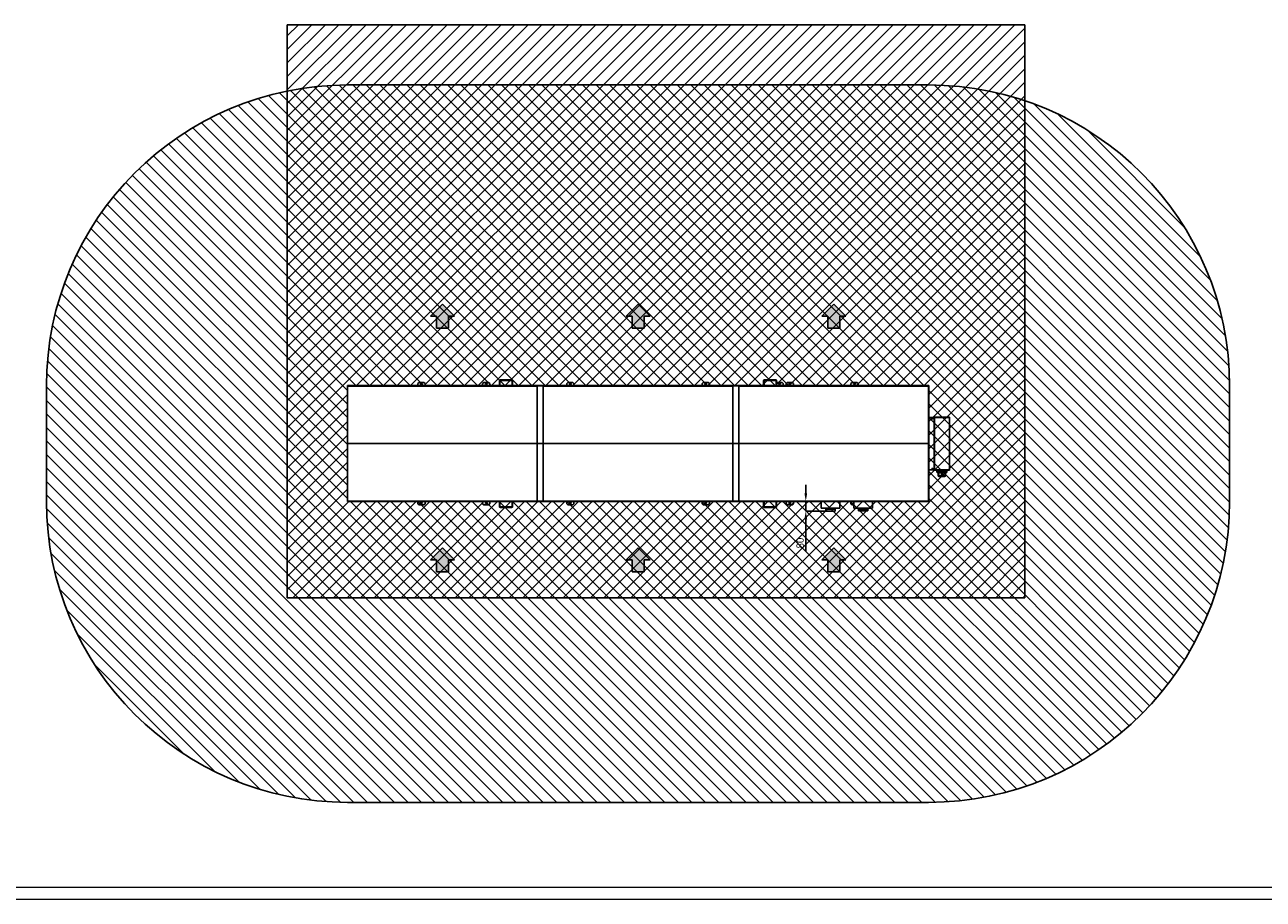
# Model space of a CAD drawing. Header units: millimetres. Extents: x 0 to 39025, y 0 to 11880.
# Tile 2 of 64: x 7687 to 17971, y 0 to 7265. Entities that reach past the tile are written whole.
import ezdxf

# ---------------------------------------------------------------- set-up
doc = ezdxf.new("R2010")
doc.units = ezdxf.units.MM
doc.header["$PDSIZE"] = -1
for name, color, linetype in [('ANOTACIJE', 7, 'Continuous'), ('DIMENZIJE', 4, 'Continuous'), ('FORMAT', 7, 'Continuous'), ('ODMIKI funkcionalni', 253, 'Continuous'), ('ODMIKI varnostni', 252, 'Continuous')]:
    doc.layers.add(name, color=color, linetype=linetype)
doc.styles.add('SLDTEXTSTYLE6', font='txt')
doc.dimstyles.new('SLDDIMSTYLE1', dxfattribs={"dimtxt": 3, "dimasz": 3.414889, "dimexe": 0, "dimexo": 0.0625, "dimgap": 0.75, "dimtad": 1, "dimdec": 0, "dimlfac": 20, "dimrnd": 1e-09, "dimzin": 12, "dimdsep": 46, "dimtxsty": 'SLDTEXTSTYLE6', "dimsah": 1, "dimcen": 0.09, "dimadec": 0, "dimazin": 3, "dimtfac": 1, "dimtdec": 0, "dimtmove": 0, "dimatfit": 0, "dimfxl": 1, "dimfrac": 2, "dimtolj": 1, "dimtzin": 12, "dimarcsym": 0})

# ---------------------------------------------------------------- blocks, each defined once
blk = doc.blocks.new('*D10')
at = {"layer": 'Defpoints', "color": 0, "ltscale": 20, "transparency": 16777216}
for p in [(13562, 3305), (14172, 3305), (14340, 3225)]:
    blk.add_point(p, dxfattribs=at)
at = {"layer": 'DIMENZIJE', "color": 0, "lineweight": -2, "ltscale": 20, "transparency": 16777216}
for p, q in [((14172, 3373), (14172, 3442)), ((13563, 3305), (14172, 3305)), ((14172, 3305), (14172, 3225)), ((14339, 3225), (14172, 3225)), ((14172, 3157), (14172, 2891))]:
    blk.add_line(p, q, dxfattribs=at)
at = {"layer": 'DIMENZIJE', "color": 0, "ltscale": 20, "transparency": 16777216}
for points in [[(14161, 3373), (14184, 3373), (14172, 3305)], [(14161, 3157), (14184, 3157), (14172, 3225)]]:
    blk.add_solid(points, dxfattribs=at)
at = {"layer": 'DIMENZIJE', "color": 0, "ltscale": 20, "transparency": 16777216, "insert": (14095, 2959), "char_height": 60, "attachment_point": 2, "rotation": 90, "style": 'SLDTEXTSTYLE6'}
blk.add_mtext('\\A1;80', dxfattribs=at)
blk = doc.blocks.new('PUŠČICA')
h = blk.add_hatch(color=256)
h.dxf.hatch_style = 1
h.paths.add_polyline_path([(-50, 50), (-50, 25), (-100, 25), (-100, -25), (-50, -25), (-50, -50), (0, 0)])
at = {"ltscale": 10}
for p, q in [((-100, 25), (-100, -25)), ((-50, 25), (-100, 25)), ((0, 0), (-50, 50)), ((-50, 50), (-50, 25)), ((-50, -50), (0, 0)), ((-100, -25), (-50, -25)), ((-50, -25), (-50, -50))]:
    blk.add_line(p, q, dxfattribs=at)

msp = doc.modelspace()

# ---------------------------------------------------------------- hatches: boundary and pattern name
at = {"layer": 'ODMIKI funkcionalni'}
h = msp.add_hatch(dxfattribs=at)
h.set_pattern_fill('ANSI31', color=256, scale=25)
h.paths.add_polyline_path([(15991.6, 7264.9), (9866.5, 7264.9), (9866.5, 2505), (15991.6, 2505)])
h.paths.add_polyline_path([(15192.9, 4267.2), (15192.9, 3304.4), (10366.3, 3304.4), (10366.3, 4267.2)], flags=16)
at = {"layer": 'ODMIKI varnostni'}
h = msp.add_hatch(dxfattribs=at)
h.set_pattern_fill('ANSI31', color=256, scale=25, angle=90)
h.paths.add_polyline_path([(15192, 6764.9), (10366.9, 6764.9, 0.4142136), (7866.9, 4264.9), (7866.9, 3305, 0.4142136), (10366.9, 805), (15192, 805, 0.4142136), (17692, 3305), (17692, 4264.9, 0.4142136)])
h.paths.add_polyline_path([(15192.6, 4265.4), (15192.6, 3304.5), (10366.5, 3304.5), (10366.5, 4265.4)], flags=16)

# ---------------------------------------------------------------- linework, layer by layer
at = {"color": 7, "linetype": 'Continuous', "lineweight": 25, "ltscale": 20}
for p, q in [((10366.5, 4262.9), (10366.5, 4262.1)), ((10366.5, 4262), (10366.5, 3307.8)), ((10367.5, 4262.1), (10367.5, 3785)), ((11940.5, 4262.1), (10367.5, 4262.1)), ((10368.5, 4263), (10370.4, 4263.6)), ((10368.5, 4262.1), (10368.5, 4263)), ((10370.4, 4263.6), (10370.9, 4262.1)), ((10371, 4264.9), (10371, 4262.1)), ((10371, 4264.9), (11937.1, 4264.9)), ((11934.4, 4264.9), (10373.6, 4264.9)), ((10373.6, 4264.9), (10373.6, 4264.9)), ((10374.3, 4265.2), (10374.3, 4264.9)), ((10374.3, 4265.2), (11933.8, 4265.2)), ((10960.6, 4294.2), (10950.6, 4284.2)), ((10950.6, 4265.2), (10950.6, 4284.2)), ((11000.6, 4294.2), (10960.6, 4294.2)), ((11010.6, 4284.2), (11000.6, 4294.2)), ((11010.6, 4265.2), (11010.6, 4284.2)), ((11498.6, 4294.2), (11488.6, 4284.2)), ((11488.6, 4265.2), (11488.6, 4284.2)), ((11538.6, 4294.2), (11498.6, 4294.2)), ((11548.6, 4284.2), (11538.6, 4294.2)), ((11548.6, 4265.2), (11548.6, 4284.2)), ((11632.8, 4306.2), (11627.8, 4306.2)), ((11627.8, 4265.2), (11627.8, 4306.2)), ((11632.8, 4265.2), (11632.8, 4306.2)), ((11635.8, 4314.2), (11635.8, 4309.2)), ((11635.8, 4314.2), (11729.8, 4314.2)), ((11635.8, 4309.2), (11729.8, 4309.2)), ((11729.8, 4309.2), (11729.8, 4314.2)), ((11737.8, 4306.2), (11732.8, 4306.2)), ((11732.8, 4306.2), (11732.8, 4265.2)), ((11737.8, 4306.2), (11737.8, 4265.2)), ((11933.8, 4265.2), (11933.8, 4264.9)), ((11934.4, 4264.9), (11934.4, 4264.9)), ((11937.1, 4262.1), (11937.1, 4264.9)), ((11937.6, 4263.5), (11937.2, 4262.1)), ((11937.8, 4264), (11937.6, 4263.5)), ((11937.6, 4263.5), (11938.4, 4263.5)), ((11937.8, 4263.7), (11937.7, 4263.7)), ((11937.8, 4264), (11937.9, 4263.9)), ((11938.5, 4263.9), (11937.9, 4262.1)), ((11994.5, 4265.6), (11938.5, 4265.6)), ((11938.5, 4263.9), (11938.5, 4265.6)), ((11938.5, 4263.9), (11994.5, 4263.9)), ((11940.5, 4262.1), (11940.5, 3785)), ((11941.6, 3307.8), (11941.6, 4262)), ((11991.5, 4262), (11991.5, 3307.8)), ((11992.5, 4262.1), (11992.5, 3785)), ((13565.5, 4262.1), (11992.5, 4262.1)), ((11994.5, 4265.6), (11994.5, 4263.9)), ((11995.1, 4262.1), (11994.5, 4263.9)), ((11994.6, 4263.5), (11995.1, 4263.5)), ((11994.7, 4263.3), (11995.4, 4263.6)), ((11995.2, 4264), (11995.4, 4263.6)), ((11995.4, 4263.6), (11995.9, 4262.1)), ((11996, 4264.9), (11996, 4262.1)), ((11996, 4264.9), (13562.1, 4264.9)), ((13559.4, 4264.9), (11998.6, 4264.9)), ((11998.6, 4264.9), (11998.6, 4264.9)), ((11999.3, 4265.2), (11999.3, 4264.9)), ((11999.3, 4265.2), (13558.8, 4265.2)), ((12196.8, 4294.2), (12186.8, 4284.2)), ((12186.8, 4265.2), (12186.8, 4284.2)), ((12236.8, 4294.2), (12196.8, 4294.2)), ((12246.8, 4284.2), (12236.8, 4294.2)), ((12246.8, 4265.2), (12246.8, 4284.2)), ((13321.3, 4294.2), (13311.3, 4284.2)), ((13311.3, 4265.2), (13311.3, 4284.2)), ((13361.3, 4294.2), (13321.3, 4294.2)), ((13371.3, 4284.2), (13361.3, 4294.2)), ((13371.3, 4265.2), (13371.3, 4284.2)), ((13558.8, 4265.2), (13558.8, 4264.9)), ((13559.4, 4264.9), (13559.4, 4264.9)), ((13562.1, 4262.1), (13562.1, 4264.9)), ((13562.6, 4263.5), (13562.2, 4262.1)), ((13562.8, 4264), (13562.6, 4263.5)), ((13562.6, 4263.5), (13563.4, 4263.5)), ((13562.8, 4263.7), (13562.7, 4263.7)), ((13562.8, 4264), (13562.9, 4263.9)), ((13563.5, 4263.9), (13562.9, 4262.1)), ((13619.5, 4265.6), (13563.5, 4265.6)), ((13563.5, 4263.9), (13563.5, 4265.6)), ((13563.5, 4263.9), (13619.5, 4263.9)), ((13565.5, 4262.1), (13565.5, 3785)), ((13566.6, 3307.8), (13566.6, 4262)), ((13616.5, 4262), (13616.5, 3307.8)), ((13617.5, 4262.1), (13617.5, 3785)), ((15190.5, 4262.1), (13617.5, 4262.1)), ((13619.5, 4265.6), (13619.5, 4263.9)), ((13620.1, 4262.1), (13619.5, 4263.9)), ((13619.6, 4263.5), (13620.4, 4263.5)), ((13620.2, 4264), (13620.1, 4263.9)), ((13620.2, 4264), (13620.4, 4263.5)), ((13620.3, 4263.7), (13620.3, 4263.7)), ((13620.4, 4263.5), (13620.9, 4262.1)), ((13621, 4264.9), (13621, 4262.1)), ((13621, 4264.9), (15187.1, 4264.9)), ((15184.4, 4264.9), (13623.6, 4264.9)), ((13623.6, 4264.9), (13623.6, 4264.9)), ((13624.3, 4265.2), (13624.3, 4264.9)), ((13624.3, 4265.2), (15183.8, 4265.2)), ((13825.3, 4306.2), (13820.3, 4306.2)), ((13820.3, 4265.2), (13820.3, 4306.2)), ((13825.3, 4265.2), (13825.3, 4306.2)), ((13828.3, 4314.2), (13828.3, 4309.2)), ((13828.3, 4314.2), (13922.3, 4314.2)), ((13828.3, 4309.2), (13922.3, 4309.2)), ((13922.3, 4309.2), (13922.3, 4314.2)), ((13925.3, 4284.4), (13925, 4284.2)), ((13925, 4265.2), (13925, 4284.2)), ((13930.3, 4306.2), (13925.3, 4306.2)), ((13925.3, 4306.2), (13925.3, 4265.2)), ((13930.3, 4306.2), (13930.3, 4265.2)), ((13935, 4294.2), (13930.3, 4289.4)), ((13975, 4294.2), (13935, 4294.2)), ((13985, 4284.2), (13975, 4294.2)), ((13985, 4265.2), (13985, 4284.2)), ((14019.4, 4294.2), (14009.4, 4284.2)), ((14009.4, 4265.2), (14009.4, 4284.2)), ((14059.4, 4294.2), (14019.4, 4294.2)), ((14069.4, 4284.2), (14059.4, 4294.2)), ((14069.4, 4265.2), (14069.4, 4284.2)), ((14557.4, 4294.2), (14547.4, 4284.2)), ((14547.4, 4265.2), (14547.4, 4284.2)), ((14597.4, 4294.2), (14557.4, 4294.2)), ((14607.4, 4284.2), (14597.4, 4294.2)), ((14607.4, 4265.2), (14607.4, 4284.2)), ((15183.8, 4265.2), (15183.8, 4264.9)), ((15184.4, 4264.9), (15184.4, 4264.9)), ((15187.1, 4262.1), (15187.1, 4264.9)), ((15187.6, 4263.6), (15187.1, 4262.1)), ((15189.5, 4263), (15187.6, 4263.6)), ((15189.5, 4263), (15189.5, 4262.1)), ((15190.5, 4262.1), (15190.5, 3785)), ((15191.5, 4262.9), (15191.5, 4262.1)), ((15191.6, 3307.8), (15191.6, 4262)), ((15239.6, 4002.9), (15191.6, 4002.9)), ((15238.8, 4002.9), (15238.8, 3567)), ((15238.8, 4002.3), (15239.6, 4002.3)), ((15239.6, 4003), (15239.6, 3566.8)), ((15240.6, 4003.1), (15240.6, 3566.7)), ((15240.6, 4003.1), (15365.5, 4003.1)), ((15365.4, 4004.2), (15240.7, 4004.2)), ((15365.5, 4003.1), (15365.5, 3566.7)), ((15366.6, 3566.8), (15366.6, 4003)), ((10366.5, 3784.9), (10367.5, 3784.9)), ((10367.5, 3785), (11940.5, 3785)), ((10367.5, 3784.9), (10367.5, 3307.8)), ((10367.5, 3784.9), (11940.5, 3784.9)), ((11940.5, 3784.9), (11940.5, 3307.8)), ((11941.6, 3784.9), (11940.5, 3784.9)), ((11941.6, 3785), (11991.5, 3785)), ((11941.6, 3784.9), (11991.5, 3784.9)), ((11991.5, 3784.9), (11992.5, 3784.9)), ((11992.5, 3785), (13565.5, 3785)), ((11992.5, 3784.9), (11992.5, 3307.8)), ((11992.5, 3784.9), (13565.5, 3784.9)), ((13565.5, 3784.9), (13565.5, 3307.8)), ((13566.6, 3784.9), (13565.5, 3784.9)), ((13566.6, 3785), (13616.5, 3785)), ((13566.6, 3784.9), (13616.5, 3784.9)), ((13616.5, 3784.9), (13617.5, 3784.9)), ((13617.5, 3785), (15190.5, 3785)), ((13617.5, 3784.9), (13617.5, 3307.8)), ((13617.5, 3784.9), (15190.5, 3784.9)), ((15190.5, 3784.9), (15190.5, 3307.8)), ((15191.6, 3784.9), (15190.5, 3784.9)), ((15239.6, 3567), (15191.6, 3567)), ((15238.8, 3567.5), (15239.6, 3567.5)), ((15240.6, 3566.7), (15365.5, 3566.7)), ((15240.7, 3565.7), (15365.4, 3565.7)), ((15255.2, 3564.4), (15255.2, 3565.4)), ((15255.2, 3565.4), (15350.2, 3565.4)), ((15350.2, 3564.4), (15255.2, 3564.4)), ((15256.2, 3565.4), (15256.2, 3564.4)), ((15261, 3565.4), (15261, 3565.5)), ((15261, 3563.3), (15261, 3564.4)), ((15272.7, 3563.3), (15261, 3563.3)), ((15261, 3548.9), (15261, 3555.1)), ((15276.8, 3555.1), (15261, 3555.1)), ((15261, 3548.9), (15276.8, 3548.9)), ((15261.4, 3556.3), (15261.4, 3555.1)), ((15261.4, 3556.3), (15272.7, 3556.3)), ((15261.4, 3548.9), (15261.4, 3547.8)), ((15261.4, 3547.8), (15276.4, 3547.8)), ((15262, 3565.5), (15262.9, 3565.5)), ((15262, 3565.4), (15262, 3565.5)), ((15262, 3563.3), (15262, 3564.4)), ((15262, 3548.9), (15262, 3555.1)), ((15262.2, 3563.3), (15262.2, 3556.3)), ((15262.9, 3565.4), (15262.9, 3565.5)), ((15262.9, 3563.3), (15262.9, 3564.4)), ((15262.9, 3548.9), (15262.9, 3555.1)), ((15264.5, 3544.7), (15273.4, 3544.7)), ((15269.3, 3565.5), (15270.8, 3565.5)), ((15269.3, 3565.4), (15269.3, 3565.5)), ((15269.3, 3563.3), (15269.3, 3564.4)), ((15269.3, 3548.9), (15269.3, 3555.1)), ((15270.8, 3565.4), (15270.8, 3565.5)), ((15270.8, 3563.3), (15270.8, 3564.4)), ((15270.8, 3548.9), (15270.8, 3555.1)), ((15272.7, 3555.1), (15272.7, 3564.4)), ((15272.7, 3555.1), (15332.7, 3555.1)), ((15272.7, 3543.9), (15332.7, 3543.9)), ((15272.7, 3519.1), (15272.7, 3543.9)), ((15272.7, 3541.8), (15332.7, 3541.8)), ((15272.7, 3521.4), (15273.8, 3521.4)), ((15272.7, 3519.1), (15332.7, 3519.1)), ((15273.8, 3564.4), (15273.8, 3555.1)), ((15273.8, 3541.8), (15273.8, 3521.4)), ((15276.3, 3565.5), (15276.8, 3565.5)), ((15276.3, 3565.4), (15276.3, 3565.5)), ((15276.3, 3548.9), (15276.3, 3555.1)), ((15276.4, 3555.1), (15276.4, 3555.1)), ((15276.4, 3547.8), (15276.4, 3548.9)), ((15276.8, 3565.4), (15276.8, 3565.5)), ((15276.8, 3548.9), (15276.8, 3555.1)), ((15277.7, 3565.7), (15277.7, 3565.4)), ((15277.7, 3555.1), (15277.7, 3543.9)), ((15280.4, 3511.4), (15325, 3511.4)), ((15301.5, 3555.1), (15301.5, 3564.4)), ((15301.5, 3521.4), (15301.5, 3541.8)), ((15301.5, 3521.4), (15303.8, 3521.4)), ((15303.8, 3564.4), (15303.8, 3555.1)), ((15303.8, 3541.8), (15303.8, 3521.4)), ((15327.7, 3565.4), (15327.7, 3565.7)), ((15327.7, 3543.9), (15327.7, 3555.1)), ((15328.8, 3565.5), (15329.5, 3565.5)), ((15328.8, 3565.4), (15328.8, 3565.5)), ((15328.8, 3548.9), (15328.8, 3555.1)), ((15344, 3555.1), (15328.8, 3555.1)), ((15328.8, 3548.9), (15344, 3548.9)), ((15328.9, 3555.1), (15328.9, 3555.1)), ((15328.9, 3548.9), (15328.9, 3547.8)), ((15328.9, 3547.8), (15343.9, 3547.8)), ((15329.5, 3565.4), (15329.5, 3565.5)), ((15329.5, 3548.9), (15329.5, 3555.1)), ((15331.5, 3555.1), (15331.5, 3564.4)), ((15331.5, 3521.4), (15331.5, 3541.8)), ((15331.5, 3521.4), (15332.7, 3521.4)), ((15332, 3544.7), (15340.9, 3544.7)), ((15332.7, 3564.4), (15332.7, 3555.1)), ((15344, 3563.3), (15332.7, 3563.3)), ((15332.7, 3556.3), (15343.9, 3556.3)), ((15332.7, 3543.9), (15332.7, 3519.1)), ((15335.5, 3565.5), (15336.9, 3565.5)), ((15335.5, 3565.4), (15335.5, 3565.5)), ((15335.5, 3563.3), (15335.5, 3564.4)), ((15335.5, 3548.9), (15335.5, 3555.1)), ((15336.9, 3565.4), (15336.9, 3565.5)), ((15336.9, 3563.3), (15336.9, 3564.4)), ((15336.9, 3548.9), (15336.9, 3555.1)), ((15343.1, 3565.5), (15343.8, 3565.5)), ((15343.1, 3565.4), (15343.1, 3565.5)), ((15343.1, 3563.3), (15343.1, 3564.4)), ((15343.1, 3548.9), (15343.1, 3555.1)), ((15343.2, 3556.3), (15343.2, 3563.3)), ((15343.8, 3565.4), (15343.8, 3565.5)), ((15343.8, 3563.3), (15343.8, 3564.4)), ((15343.8, 3548.9), (15343.8, 3555.1)), ((15343.9, 3555.1), (15343.9, 3556.3)), ((15343.9, 3547.8), (15343.9, 3548.9)), ((15344, 3565.4), (15344, 3565.5)), ((15344, 3563.3), (15344, 3564.4)), ((15344, 3548.9), (15344, 3555.1)), ((15349.2, 3564.4), (15349.2, 3565.4)), ((15350.2, 3565.4), (15350.2, 3564.4)), ((10366.5, 3306.9), (10366.5, 3307.8)), ((10367.5, 3307.8), (11940.5, 3307.8)), ((10368.5, 3306.9), (10368.5, 3307.8)), ((10368.5, 3306.9), (10370.4, 3306.3)), ((10370.4, 3306.3), (10370.9, 3307.8)), ((10371, 3305), (10371, 3307.8)), ((11937.1, 3305), (10371, 3305)), ((10373.6, 3304.9), (10373.6, 3305)), ((10373.6, 3304.9), (11934.4, 3304.9)), ((10374.7, 3304.9), (10374.8, 3304.9)), ((10374.8, 3304.9), (10374.8, 3304.9)), ((11933.3, 3304.9), (10374.8, 3304.9)), ((10950.6, 3304.9), (10950.6, 3285.7)), ((11010.6, 3304.9), (11010.6, 3285.7)), ((11488.6, 3304.9), (11488.6, 3285.7)), ((11548.6, 3304.9), (11548.6, 3285.7)), ((11627.8, 3304.9), (11627.8, 3263.7)), ((11632.8, 3304.9), (11632.8, 3263.7)), ((11732.8, 3263.7), (11732.8, 3304.9)), ((11737.8, 3263.7), (11737.8, 3304.9)), ((11933.3, 3304.9), (11933.3, 3304.9)), ((11933.4, 3304.9), (11933.3, 3304.9)), ((11934.4, 3304.9), (11934.4, 3305)), ((11937.1, 3307.8), (11937.1, 3305)), ((11937.6, 3306.7), (11937.3, 3307.8)), ((11937.6, 3306.7), (11937.8, 3306.2)), ((11938.3, 3306.7), (11937.6, 3306.7)), ((11937.8, 3306.5), (11937.7, 3306.5)), ((11937.8, 3306.2), (11937.9, 3306.2)), ((11938.5, 3306), (11937.9, 3307.8)), ((11938.5, 3306), (11994.5, 3306)), ((11938.5, 3304.2), (11938.5, 3306)), ((11938.5, 3304.2), (11994.5, 3304.2)), ((11992.5, 3307.8), (13565.5, 3307.8)), ((11995.1, 3307.8), (11994.5, 3306)), ((11994.5, 3306), (11994.5, 3304.2)), ((11994.7, 3306.5), (11995.4, 3306.3)), ((11995.4, 3306.3), (11995.9, 3307.8)), ((11996, 3305), (11996, 3307.8)), ((13562.1, 3305), (11996, 3305)), ((11998.6, 3304.9), (11998.6, 3305)), ((11998.6, 3304.9), (13559.4, 3304.9)), ((11999.7, 3304.9), (11999.8, 3304.9)), ((11999.8, 3304.9), (11999.8, 3304.9)), ((13558.3, 3304.9), (11999.8, 3304.9)), ((12186.8, 3304.9), (12186.8, 3285.7)), ((12246.8, 3304.9), (12246.8, 3285.7)), ((13311.3, 3304.9), (13311.3, 3285.7)), ((13371.3, 3304.9), (13371.3, 3285.7)), ((13558.3, 3304.9), (13558.3, 3304.9)), ((13558.4, 3304.9), (13558.3, 3304.9)), ((13559.4, 3304.9), (13559.4, 3305)), ((13562.1, 3307.8), (13562.1, 3305)), ((13562.6, 3306.7), (13562.3, 3307.8)), ((13562.6, 3306.7), (13562.8, 3306.2)), ((13563.3, 3306.7), (13562.6, 3306.7)), ((13562.8, 3306.5), (13562.7, 3306.5)), ((13562.8, 3306.2), (13562.9, 3306.2)), ((13563.5, 3306), (13562.9, 3307.8)), ((13563.5, 3306), (13619.5, 3306)), ((13563.5, 3304.2), (13563.5, 3306)), ((13563.5, 3304.2), (13619.5, 3304.2)), ((13617.5, 3307.8), (15190.5, 3307.8)), ((13620.1, 3307.8), (13619.5, 3306)), ((13619.5, 3306), (13619.5, 3304.2)), ((13620.4, 3306.7), (13619.7, 3306.7)), ((13620.2, 3306.2), (13620.1, 3306.2)), ((13620.4, 3306.7), (13620.2, 3306.2)), ((13620.3, 3306.5), (13620.3, 3306.5)), ((13620.4, 3306.7), (13620.8, 3307.8)), ((13621, 3305), (13621, 3307.8)), ((15187.1, 3305), (13621, 3305)), ((13623.6, 3304.9), (13623.6, 3305)), ((13623.6, 3304.9), (15184.4, 3304.9)), ((13624.7, 3304.9), (13624.8, 3304.9)), ((13624.8, 3304.9), (13624.8, 3304.9)), ((15183.3, 3304.9), (13624.8, 3304.9)), ((13820.3, 3304.9), (13820.3, 3263.7)), ((13825.3, 3304.9), (13825.3, 3263.7)), ((13925.3, 3263.7), (13925.3, 3304.9)), ((13930.3, 3263.7), (13930.3, 3304.9)), ((14009.4, 3304.9), (14009.4, 3285.7)), ((14069.4, 3304.9), (14069.4, 3285.7)), ((14300, 3304.9), (14300, 3249.6)), ((14456, 3249.6), (14456, 3304.9)), ((14547.4, 3304.9), (14547.4, 3285.7)), ((14570, 3304.9), (14570, 3249.6)), ((14726, 3249.6), (14726, 3304.9)), ((15183.3, 3304.9), (15183.3, 3304.9)), ((15183.4, 3304.9), (15183.3, 3304.9)), ((15184.4, 3304.9), (15184.4, 3305)), ((15187.6, 3306.3), (15187.1, 3307.8)), ((15187.1, 3307.8), (15187.1, 3305)), ((15189.5, 3306.9), (15187.6, 3306.3)), ((15189.5, 3307.8), (15189.5, 3306.9)), ((15191.5, 3306.9), (15191.5, 3307.8)), ((10950.6, 3285.7), (10960.6, 3275.7)), ((10960.6, 3275.7), (11000.6, 3275.7)), ((11000.6, 3275.7), (11010.6, 3285.7)), ((11488.6, 3285.7), (11498.6, 3275.7)), ((11498.6, 3275.7), (11538.6, 3275.7)), ((11538.6, 3275.7), (11548.6, 3285.7)), ((11627.8, 3263.7), (11632.8, 3263.7)), ((11635.8, 3260.7), (11635.8, 3255.7)), ((11635.8, 3260.7), (11729.8, 3260.7)), ((11635.8, 3255.7), (11729.8, 3255.7)), ((11729.8, 3255.7), (11729.8, 3260.7)), ((11732.8, 3263.7), (11737.8, 3263.7)), ((12186.8, 3285.7), (12196.8, 3275.7)), ((12196.8, 3275.7), (12236.8, 3275.7)), ((12236.8, 3275.7), (12246.8, 3285.7)), ((13311.3, 3285.7), (13321.3, 3275.7)), ((13321.3, 3275.7), (13361.3, 3275.7)), ((13361.3, 3275.7), (13371.3, 3285.7)), ((13820.3, 3263.7), (13825.3, 3263.7)), ((13828.3, 3260.7), (13828.3, 3255.7)), ((13828.3, 3260.7), (13922.3, 3260.7)), ((13828.3, 3255.7), (13922.3, 3255.7)), ((13922.3, 3255.7), (13922.3, 3260.7)), ((13925.3, 3263.7), (13930.3, 3263.7)), ((14009.4, 3285.7), (14019.4, 3275.7)), ((14019.4, 3275.7), (14059.4, 3275.7)), ((14059.4, 3275.7), (14069.4, 3285.7)), ((14300, 3249.6), (14456, 3249.6)), ((14340, 3240.3), (14340, 3224.9)), ((14340, 3240.3), (14416.1, 3240.3)), ((14340, 3224.9), (14416.1, 3224.9)), ((14340.5, 3249.5), (14415.6, 3249.5)), ((14340.5, 3240.8), (14415.6, 3240.8)), ((14341.9, 3249), (14341.9, 3241.3)), ((14341.9, 3249), (14414.2, 3249)), ((14341.9, 3241.3), (14414.2, 3241.3)), ((14414.2, 3241.3), (14414.2, 3249)), ((14416.1, 3224.9), (14416.1, 3240.3)), ((14547.4, 3285.7), (14557.4, 3275.7)), ((14557.4, 3275.7), (14570, 3275.7)), ((14570, 3249.6), (14726, 3249.6)), ((14610, 3240.9), (14610, 3225.5)), ((14610, 3240.9), (14686.1, 3240.9)), ((14610, 3225.5), (14686.1, 3225.5)), ((14610.5, 3241.4), (14685.6, 3241.4)), ((14611.9, 3249.6), (14611.9, 3241.9)), ((14611.9, 3241.9), (14684.2, 3241.9)), ((14684.2, 3241.9), (14684.2, 3249.6)), ((14686.1, 3225.5), (14686.1, 3240.9))]:
    msp.add_line(p, q, dxfattribs=at)
at = {"color": 7, "linetype": 'Continuous', "lineweight": 25, "ltscale": 20, "flags": 128}
for points in [[(10367.5, 3784.9), (10367.5, 3785), (10367.5, 3785)], [(10367.5, 3784.9), (10367.5, 3784.9), (10367.5, 3784.9)], [(11940.5, 3784.9), (11940.5, 3785), (11940.5, 3785)], [(11940.5, 3784.9), (11940.5, 3784.9), (11940.5, 3784.9)], [(11992.5, 3784.9), (11992.5, 3785), (11992.5, 3785)], [(11992.5, 3784.9), (11992.5, 3784.9), (11992.5, 3784.9)], [(13565.5, 3784.9), (13565.5, 3785), (13565.5, 3785)], [(13565.5, 3784.9), (13565.5, 3784.9), (13565.5, 3784.9)], [(13617.5, 3784.9), (13617.5, 3785), (13617.5, 3785)], [(13617.5, 3784.9), (13617.5, 3784.9), (13617.5, 3784.9)], [(15190.5, 3784.9), (15190.5, 3785), (15190.5, 3785)], [(15190.5, 3784.9), (15190.5, 3784.9), (15190.5, 3784.9)], [(15261, 3565.5), (15261.2, 3565.7), (15261.3, 3565.7)], [(15261.7, 3565.7), (15261.7, 3565.7), (15262, 3565.5)], [(15262.9, 3565.5), (15264.3, 3565.6), (15264.9, 3565.7)], [(15267.3, 3565.7), (15268.5, 3565.6), (15269.3, 3565.5)], [(15270.8, 3565.5), (15272.1, 3565.7), (15272.6, 3565.7)], [(15274.5, 3565.7), (15274.9, 3565.7), (15276.3, 3565.5)], [(15276.8, 3565.5), (15276.6, 3565.7), (15276.5, 3565.7)], [(15328.9, 3565.7), (15328.9, 3565.6), (15328.8, 3565.5)], [(15329.5, 3565.5), (15331, 3565.7), (15331.4, 3565.7)], [(15333.5, 3565.7), (15334, 3565.7), (15335.5, 3565.5)], [(15336.9, 3565.5), (15338.4, 3565.7), (15338.9, 3565.7)], [(15341.1, 3565.7), (15341.5, 3565.7), (15343.1, 3565.5)], [(15343.8, 3565.5), (15343.9, 3565.6), (15343.9, 3565.7)], [(15344, 3565.7), (15344, 3565.6), (15344, 3565.5)]]:
    msp.add_lwpolyline(points, dxfattribs=at)
at = {"color": 7, "linetype": 'Continuous', "lineweight": 25, "ltscale": 400}
for centre, radius in [((10980.6, 4279.2), 6.5), ((11518.6, 4279.2), 6.5), ((12216.8, 4279.2), 6.5), ((13341.3, 4279.2), 6.5), ((13955, 4279.2), 6.5), ((14039.4, 4279.2), 6.5), ((14577.4, 4279.2), 6.5), ((15223.8, 3992.9), 3.25), ((15223.8, 3992.9), 3), ((15223.8, 3992.9), 2.46), ((15223.8, 3577), 3.25), ((15223.8, 3577), 3), ((15223.8, 3577), 2.46), ((10980.6, 3290.7), 6.5), ((11518.6, 3290.7), 6.5), ((12216.8, 3290.7), 6.5), ((13341.3, 3290.7), 6.5), ((14039.4, 3290.7), 6.5)]:
    msp.add_circle(centre, radius, dxfattribs=at)
for centre, radius, start, end in [((10368.5, 4262.9), 2, 18, 180), ((10367.8, 4232.8), 30.1, 88.72261, 92.52724), ((10367.3, 4248.2), 13.8, 89.07378, 93.42563), ((10368.5, 4262.9), 1, 18, 180), ((10374.3, 4263.2), 2, 90, 123.5894), ((10373.6, 4264.9), 0.747, 1.87082, 27.07988), ((11635.8, 4306.2), 8, 90, 180), ((11635.8, 4306.2), 3, 90, 180), ((11729.8, 4306.2), 8, 0, 90), ((11729.8, 4306.2), 3, 0, 90), ((11934.4, 4264.9), 0.747, 152.92012, 178.12918), ((11933.8, 4263.2), 2, 56.4106, 90), ((11945.8, 4258.3), 9.67, 138.59169, 147.53528), ((11939.2, 4263.6), 1.51, 118.87318, 165.3586), ((11940.8, 4251.8), 10.3, 85.82108, 91.67952), ((11992.3, 4248.2), 13.8, 89.07378, 93.42563), ((11993.8, 4263.6), 1.51, 14.6414, 61.12682), ((11989.1, 4259.7), 7.37, 31.57032, 42.54112), ((11993.6, 4263), 1.87, 16.552, 60.85692), ((11999.3, 4263.2), 2, 90, 123.5894), ((11998.6, 4264.9), 0.747, 1.87082, 27.07988), ((13559.4, 4264.9), 0.747, 152.92012, 178.12918), ((13558.8, 4263.2), 2, 56.4106, 90), ((13570.8, 4258.3), 9.67, 138.59169, 147.53528), ((13564.2, 4263.6), 1.51, 118.87318, 165.3586), ((13565.8, 4251.8), 10.3, 85.82108, 91.67952), ((13617.3, 4248.2), 13.8, 89.07378, 93.42563), ((13618.8, 4263.6), 1.51, 14.6414, 61.12682), ((13613.7, 4259.4), 7.82, 31.36142, 42.43421), ((13624.3, 4263.2), 2, 90, 123.5894), ((13623.6, 4264.9), 0.747, 1.87082, 27.07988), ((13828.3, 4306.2), 8, 90, 180), ((13828.3, 4306.2), 3, 90, 180), ((13922.3, 4306.2), 8, 0, 90), ((13922.3, 4306.2), 3, 0, 90), ((15184.4, 4264.9), 0.747, 152.92012, 178.12918), ((15183.8, 4263.2), 2, 56.4106, 90), ((15189.5, 4262.9), 2, 0, 162), ((15189.5, 4262.9), 1, 0, 162), ((15190.2, 4232.8), 30.1, 87.47276, 91.27739), ((15190.8, 4251.8), 10.3, 85.82108, 91.67952), ((15240.7, 3997.5), 5.64, 90.3961, 101.14026), ((15241.4, 4002.3), 1.8, 112.73859, 155.6989), ((15246.3, 4003.1), 5.64, 168.85974, 179.6039), ((15359.9, 4003.1), 5.64, 0.3961, 11.14026), ((15364.4, 4002), 1.96, 34.05115, 56.94447), ((15365.5, 3997.5), 5.64, 78.85974, 89.6039), ((15240.7, 3572.4), 5.64, 258.85974, 269.6039), ((15241.4, 3567.5), 1.8, 204.3011, 247.26141), ((15246.3, 3566.8), 5.64, 180.3961, 191.14026), ((15264.5, 3547.8), 3.06, 180, 270), ((15280.4, 3519.1), 7.7, 180, 270), ((15273.4, 3547.8), 3.06, 270, 0), ((15288.2, 3565.3), 46.2, 251.79338, 269.28198), ((15287, 3565.7), 46.6, 270.7952, 288.12944), ((15318.2, 3565.3), 46.2, 251.79338, 269.28198), ((15317, 3565.7), 46.6, 270.7952, 288.12944), ((15325, 3519.1), 7.7, 270, 0), ((15332, 3547.8), 3.06, 180, 270), ((15340.9, 3547.8), 3.06, 270, 0), ((15359.9, 3566.8), 5.64, 348.85974, 359.6039), ((15365.5, 3572.4), 5.64, 270.3961, 281.14026), ((15364.4, 3567.9), 1.96, 303.05553, 325.94885), ((10367.2, 3318.1), 10.3, 265.82108, 271.67952), ((10367.8, 3337), 30.1, 267.47276, 271.27739), ((10368.5, 3306.9), 2, 180, 342), ((10368.5, 3306.9), 1, 180, 342), ((11944.3, 3310.8), 7.82, 211.36142, 222.43421), ((11939.2, 3306.6), 1.5, 194.54349, 240.36382), ((11940.7, 3321.6), 13.8, 269.07378, 273.42563), ((11992.2, 3318.1), 10.3, 265.82108, 271.67952), ((11988.8, 3310.6), 7.69, 317.98724, 326.26178), ((11993.6, 3306.8), 1.87, 299.20139, 343.38969), ((13569.3, 3310.8), 7.82, 211.36142, 222.43421), ((13564.2, 3306.6), 1.5, 194.54349, 240.36382), ((13565.7, 3321.6), 13.8, 269.07378, 273.42563), ((13617.2, 3318.1), 10.3, 265.82108, 271.67952), ((13612.3, 3311.9), 9.67, 318.59169, 327.53528), ((13618.8, 3306.6), 1.5, 299.63618, 345.45651), ((15189.5, 3306.9), 2, 198, 0), ((15189.5, 3306.9), 1, 198, 0), ((15190.2, 3337), 30.1, 268.72261, 272.52724), ((15190.7, 3321.6), 13.8, 269.07378, 273.42563), ((11635.8, 3263.7), 8, 180, 270), ((11635.8, 3263.7), 3, 180, 270), ((11729.8, 3263.7), 3, 270, 0), ((11729.8, 3263.7), 8, 270, 0), ((13828.3, 3263.7), 8, 180, 270), ((13828.3, 3263.7), 3, 180, 270), ((13922.3, 3263.7), 8, 270, 0), ((13922.3, 3263.7), 3, 270, 0), ((14340.5, 3240.3), 0.5, 90, 180), ((14340.5, 3250), 0.5, 244.15807, 270), ((14341.4, 3249), 0.5, 0, 90), ((14341.4, 3241.3), 0.5, 270, 0), ((14414.7, 3249), 0.5, 90, 180), ((14414.7, 3241.3), 0.5, 180, 270), ((14415.6, 3250), 0.5, 270, 295.84193), ((14415.6, 3240.3), 0.5, 0, 90), ((14610.5, 3240.9), 0.5, 90, 180), ((14611.4, 3241.9), 0.5, 270, 0), ((14684.7, 3241.9), 0.5, 180, 270), ((14685.6, 3240.9), 0.5, 0, 90)]:
    msp.add_arc(centre, radius, start, end, dxfattribs=at)
at = {"layer": 'FORMAT', "color": 7, "linetype": 'Continuous', "lineweight": 18, "ltscale": 27}
for p, q in [((0, 0), (35692.8, 0)), ((500, 100), (35592.8, 100))]:
    msp.add_line(p, q, dxfattribs=at)
at = {"layer": 'ODMIKI funkcionalni'}
for p, q in [((9866.5, 7264.9), (15991.6, 7264.9)), ((9866.5, 7264.9), (9866.5, 2505)), ((15991.6, 7264.9), (15991.6, 2505)), ((10366.3, 4267.2), (15192.9, 4267.2)), ((10366.3, 3304.4), (10366.3, 4267.2)), ((15192.9, 4267.2), (15192.9, 3304.4)), ((15192.9, 3304.4), (10366.3, 3304.4)), ((9866.5, 2505), (15991.6, 2505))]:
    msp.add_line(p, q, dxfattribs=at)
at = {"layer": 'ODMIKI varnostni'}
for p, q in [((10366.9, 6764.9), (15192, 6764.9)), ((7866.9, 4264.9), (7866.9, 3305)), ((10366.5, 4265.4), (15192.6, 4265.4)), ((10366.5, 3304.5), (10366.5, 4265.4)), ((15192.6, 4265.4), (15192.6, 3304.5)), ((17692, 4264.9), (17692, 3305)), ((15192.6, 3304.5), (10366.5, 3304.5)), ((10366.9, 805), (15192, 805))]:
    msp.add_line(p, q, dxfattribs=at)
for centre, start, end in [((10366.9, 4264.9), 90, 180), ((15192, 4264.9), 0, 90), ((10366.9, 3305), 180, 270), ((15192, 3305), 270, 0)]:
    msp.add_arc(centre, 2500, start, end, dxfattribs=at)

# ---------------------------------------------------------------- block references
at = {"layer": 'ANOTACIJE', "xscale": 2, "yscale": 2, "zscale": 2, "rotation": 90}
for p in [(11156.1, 4943.3), (12781.1, 4943.3), (14406.1, 4943.2), (11156.1, 2919.4), (12781.1, 2919.4), (14406.1, 2919.3)]:
    msp.add_blockref('PUŠČICA', p, dxfattribs=at)

# ---------------------------------------------------------------- dimensions: what is measured, and where the dimension line sits
at = {"layer": 'DIMENZIJE', "ltscale": 20}
dim = msp.add_linear_dim(base=(14172.2, 3305), p1=(14340, 3224.9), p2=(13562.1, 3305), angle=270, dimstyle='SLDDIMSTYLE1', override={"dimscale": 20, "dimlfac": 1}, dxfattribs=at)
dim.commit()
dim.dimension.update_dxf_attribs({"geometry": '*D10', "text_midpoint": (14172.2, 2959.3), "dimtype": 160})

doc.saveas('drawing.dxf')
